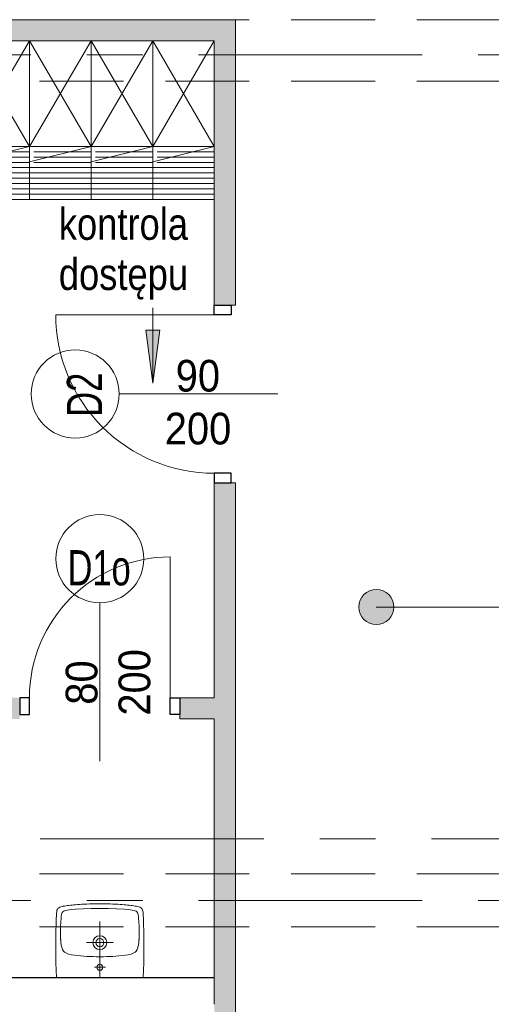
# Model space of a CAD drawing. Header units: centimetres. Extents: x -1737 to 22393, y -8842 to 3838.
# Tile 104 of 167: x 225 to 493, y 2269 to 2828. Entities that reach past the tile are written whole.
import ezdxf

# ---------------------------------------------------------------- set-up
doc = ezdxf.new("R2010")
doc.units = ezdxf.units.CM
doc.linetypes.add('Oś', pattern=[222.25, 127, -31.75, 31.75, -31.75])
doc.linetypes.add('Ukryte', pattern=[71.438, 47.625, -23.813])
for name, color, linetype, lineweight in [('A-ANNO-NOTE', 131, 'Continuous', 13), ('A-AREA-IDEN', 2, 'Continuous', 13), ('A-DETL-GENF', 92, 'Continuous', 9), ('A-DETL-HDLN', 90, 'Ukryte', 9), ('A-DETL-MEDM', 33, 'Continuous', 13), ('A-DOOR', 31, 'Continuous', 13), ('A-WALL', 113, 'Continuous', 13), ('A-WALL-PATT', 111, 'Continuous', 13), ('G-ANNO-TEXT', 231, 'Continuous', 13), ('I-FURN', 30, 'Continuous', 9), ('P-SANR-FIXT', 6, 'Continuous', 9), ('S-GRID', 1, 'Continuous', 13)]:
    doc.layers.add(name, color=color, linetype=linetype, lineweight=lineweight)
doc.styles.add('Arial', font='arial.ttf', dxfattribs={"width": 0.9, "height": 18})
doc.styles.add('Arial Narrow_5', font='ARIALN.TTF', dxfattribs={"height": 18})
doc.styles.add('Arial_1', font='arial.ttf', dxfattribs={"width": 0.7, "height": 20})
doc.styles.add('Arial_7', font='arial.ttf', dxfattribs={"width": 0.85, "height": 23})

# ---------------------------------------------------------------- blocks, each defined once
blk = doc.blocks.new('DRZWI 1S - automatyczna etykieta - Drzwi 90-2321137-3_piętro I __3_90 m_ - stan projektowany')
at = {"layer": 'A-DETL-GENF'}
for p, q in [((-50.5, 6), (-50.5, -3.5)), ((-45, 6), (-50.5, 6)), ((-45, -3.5), (-45, 6)), ((50.5, 6), (45, 6)), ((45, 6), (45, -3.5)), ((50.5, -3.5), (50.5, 6)), ((-50.5, -3.5), (-45, -3.5)), ((45, -3.5), (50.5, -3.5))]:
    blk.add_line(p, q, dxfattribs=at)
at = {"layer": 'A-DETL-MEDM', "lineweight": 25}
for p, q in [((-45, 6), (-50.5, 6)), ((-50.5, 6), (-50.5, -3.5)), ((-45, -3.5), (-45, 6)), ((45, -3.5), (45, 6)), ((45, 6), (50.5, 6)), ((50.5, 6), (50.5, -3.5)), ((-50.5, -3.5), (-45, -3.5)), ((50.5, -3.5), (45, -3.5))]:
    blk.add_line(p, q, dxfattribs=at)
at = {"layer": 'A-DOOR'}
blk.add_line((45, 6), (45, 96), dxfattribs=at)
blk.add_arc((45, 6), 90, 90, 180, dxfattribs=at)
blk = doc.blocks.new('szafki szatniowe - szafki z siedziskiem-2320050-3_piętro I __3_90 m_ - stan projektowany')
at = {"layer": 'I-FURN'}
for p, q in [((-17.5, 90), (17.5, 90)), ((17.5, 90), (52.5, 90)), ((17.5, 60), (17.5, 90)), ((17.5, 90), (17.5, 68.63)), ((52.5, 90), (87.5, 90)), ((52.5, 60), (52.5, 90)), ((52.5, 90), (52.5, 68.63)), ((87.5, 90), (122.5, 90)), ((87.5, 60), (87.5, 90)), ((87.5, 90), (87.5, 68.63)), ((122.5, 90), (157.5, 90)), ((122.5, 60), (122.5, 90)), ((122.5, 90), (122.5, 68.63)), ((157.5, 90), (192.5, 90)), ((157.5, 60), (157.5, 90)), ((157.5, 90), (157.5, 68.63)), ((192.5, 90), (227.5, 90)), ((192.5, 60), (192.5, 90)), ((192.5, 90), (192.5, 68.63)), ((227.5, 90), (262.5, 90)), ((227.5, 60), (227.5, 90)), ((227.5, 90), (227.5, 68.63)), ((262.5, 90), (262.5, 68.63)), ((17.5, 87), (-17.5, 87)), ((17.5, 84), (-17.5, 84)), ((52.5, 87), (17.5, 87)), ((52.5, 84), (17.5, 84)), ((87.5, 87), (52.5, 87)), ((87.5, 84), (52.5, 84)), ((122.5, 87), (87.5, 87)), ((122.5, 84), (87.5, 84)), ((157.5, 87), (122.5, 87)), ((157.5, 84), (122.5, 84)), ((192.5, 87), (157.5, 87)), ((192.5, 84), (157.5, 84)), ((227.5, 87), (192.5, 87)), ((227.5, 84), (192.5, 84)), ((262.5, 87), (227.5, 87)), ((262.5, 84), (227.5, 84)), ((17.5, 81), (-17.5, 81)), ((52.5, 81), (17.5, 81)), ((87.5, 81), (52.5, 81)), ((122.5, 81), (87.5, 81)), ((157.5, 81), (122.5, 81)), ((192.5, 81), (157.5, 81)), ((227.5, 81), (192.5, 81)), ((262.5, 81), (227.5, 81)), ((17.5, 78), (-17.5, 78)), ((17.5, 75), (-17.5, 75)), ((52.5, 78), (17.5, 78)), ((52.5, 75), (17.5, 75)), ((87.5, 78), (52.5, 78)), ((87.5, 75), (52.5, 75)), ((122.5, 78), (87.5, 78)), ((122.5, 75), (87.5, 75)), ((157.5, 78), (122.5, 78)), ((157.5, 75), (122.5, 75)), ((192.5, 78), (157.5, 78)), ((192.5, 75), (157.5, 75)), ((227.5, 78), (192.5, 78)), ((227.5, 75), (192.5, 75)), ((262.5, 78), (227.5, 78)), ((262.5, 75), (227.5, 75)), ((17.5, 72), (-17.5, 72)), ((15, 69), (-17.5, 69)), ((-17.5, 60), (17.5, 68.63)), ((52.5, 72), (17.5, 72)), ((50, 69), (17.5, 69)), ((17.5, 60), (52.5, 68.63)), ((87.5, 72), (52.5, 72)), ((85, 69), (52.5, 69)), ((52.5, 60), (87.5, 68.63)), ((122.5, 72), (87.5, 72)), ((120, 69), (87.5, 69)), ((87.5, 60), (122.5, 68.63)), ((157.5, 72), (122.5, 72)), ((155, 69), (122.5, 69)), ((122.5, 60), (157.5, 68.63)), ((192.5, 72), (157.5, 72)), ((190, 69), (157.5, 69)), ((157.5, 60), (192.5, 68.63)), ((227.5, 72), (192.5, 72)), ((225, 69), (192.5, 69)), ((192.5, 60), (227.5, 68.63)), ((262.5, 72), (227.5, 72)), ((260, 69), (227.5, 69)), ((227.5, 60), (262.5, 68.63)), ((15, 66), (-17.5, 66)), ((15, 63), (-17.5, 63)), ((50, 66), (17.5, 66)), ((50, 63), (17.5, 63)), ((85, 66), (52.5, 66)), ((85, 63), (52.5, 63)), ((120, 66), (87.5, 66)), ((120, 63), (87.5, 63)), ((155, 66), (122.5, 66)), ((155, 63), (122.5, 63)), ((190, 66), (157.5, 66)), ((190, 63), (157.5, 63)), ((225, 66), (192.5, 66)), ((225, 63), (192.5, 63)), ((260, 66), (227.5, 66)), ((260, 63), (227.5, 63)), ((17.5, 0), (-17.5, 60)), ((17.5, 60), (-17.5, 0)), ((-17.5, 60), (17.5, 60)), ((52.5, 0), (17.5, 60)), ((52.5, 60), (17.5, 0)), ((17.5, 60), (52.5, 60)), ((17.5, 0), (17.5, 60)), ((17.5, 60), (17.5, 0)), ((87.5, 0), (52.5, 60)), ((87.5, 60), (52.5, 0)), ((52.5, 60), (87.5, 60)), ((52.5, 0), (52.5, 60)), ((52.5, 60), (52.5, 0)), ((122.5, 0), (87.5, 60)), ((122.5, 60), (87.5, 0)), ((87.5, 60), (122.5, 60)), ((87.5, 0), (87.5, 60)), ((87.5, 60), (87.5, 0)), ((157.5, 0), (122.5, 60)), ((157.5, 60), (122.5, 0)), ((122.5, 60), (157.5, 60)), ((122.5, 0), (122.5, 60)), ((122.5, 60), (122.5, 0)), ((192.5, 0), (157.5, 60)), ((192.5, 60), (157.5, 0)), ((157.5, 60), (192.5, 60)), ((157.5, 0), (157.5, 60)), ((157.5, 60), (157.5, 0)), ((227.5, 0), (192.5, 60)), ((227.5, 60), (192.5, 0)), ((192.5, 60), (227.5, 60)), ((192.5, 0), (192.5, 60)), ((192.5, 60), (192.5, 0)), ((262.5, 0), (227.5, 60)), ((262.5, 60), (227.5, 0)), ((227.5, 60), (262.5, 60)), ((227.5, 0), (227.5, 60)), ((227.5, 60), (227.5, 0)), ((262.5, 60), (262.5, 0))]:
    blk.add_line(p, q, dxfattribs=at)
blk = doc.blocks.new('Umywalka koło Nova Pro - Pro 50-2266753-3_piętro I __3_90 m_ - stan projektowany')
at = {"layer": 'P-SANR-FIXT'}
for p, q in [((-12.08, 44.31), (-12, 44.87)), ((-12, 44.87), (-11.92, 45.37)), ((-11.92, 45.37), (-11.82, 45.88)), ((-11.82, 45.88), (-11.71, 46.17)), ((-11.6, 46.46), (-11.79, 45.88)), ((-11.71, 46.17), (-11.6, 46.46)), ((-11.6, 46.46), (-11.26, 46.97)), ((-11.26, 46.97), (-11.6, 46.46)), ((-11.26, 46.97), (-10.8, 47.34)), ((-10.8, 47.34), (-11.26, 46.97)), ((-10.8, 47.34), (-10.24, 47.61)), ((-10.24, 47.61), (-10.8, 47.34)), ((-10.24, 47.61), (-9.61, 47.82)), ((-9.61, 47.82), (-10.24, 47.61)), ((-9.61, 47.82), (-8.94, 48.01)), ((-8.94, 48.01), (-9.61, 47.82)), ((-8.94, 48.01), (-8.25, 48.14)), ((-8.25, 48.14), (-8.94, 48.01)), ((-8.86, 44.6), (-8.7, 44.84)), ((-8.7, 44.84), (-8.51, 45.05)), ((-8.51, 45.05), (-8.03, 45.35)), ((-8.25, 48.14), (-7.5, 48.3)), ((-7.5, 48.3), (-8.25, 48.14)), ((-8.03, 45.35), (-7.53, 45.56)), ((-7.53, 45.56), (-6.97, 45.72)), ((-7.5, 48.3), (-6.73, 48.41)), ((-6.73, 48.41), (-7.5, 48.3)), ((-6.97, 45.72), (-5.88, 45.93)), ((-6.73, 48.41), (-5.93, 48.54)), ((-5.93, 48.54), (-6.73, 48.41)), ((-5.93, 48.54), (-5.1, 48.65)), ((-5.1, 48.65), (-5.93, 48.54)), ((-5.88, 45.93), (-3.64, 46.25)), ((-5.1, 48.65), (-4.2, 48.75)), ((-4.2, 48.75), (-5.1, 48.65)), ((-4.2, 48.75), (-3.27, 48.86)), ((-3.27, 48.86), (-4.2, 48.75)), ((-3.64, 46.25), (-1.4, 46.44)), ((-3.27, 48.86), (-2.28, 48.94)), ((-2.28, 48.94), (-3.27, 48.86)), ((-2.28, 48.94), (-1.24, 49.02)), ((-1.24, 49.02), (-2.28, 48.94)), ((-1.4, 46.44), (3.1, 46.68)), ((-1.24, 49.02), (-0.15, 49.13)), ((-0.15, 49.13), (-1.24, 49.02)), ((-0.15, 49.13), (1.05, 49.21)), ((1.05, 49.21), (-0.15, 49.13)), ((1.05, 49.21), (2.3, 49.26)), ((2.3, 49.26), (1.05, 49.21)), ((2.3, 49.26), (3.66, 49.34)), ((3.66, 49.34), (2.3, 49.26)), ((3.1, 46.68), (7.6, 46.81)), ((3.66, 49.34), (5.12, 49.39)), ((5.12, 49.39), (3.66, 49.34)), ((5.12, 49.39), (6.72, 49.45)), ((6.72, 49.45), (5.12, 49.39)), ((6.72, 49.45), (8.45, 49.47)), ((8.45, 49.47), (6.72, 49.45)), ((7.6, 46.81), (9.86, 46.89)), ((8.45, 49.47), (10.4, 49.5)), ((10.4, 49.5), (8.45, 49.47)), ((9.86, 46.89), (11.04, 46.92)), ((10.4, 49.5), (14.63, 49.5)), ((14.63, 49.5), (10.4, 49.5)), ((11.04, 46.92), (11.7, 46.92)), ((11.7, 46.92), (12.5, 46.94)), ((12.5, 46.94), (13.3, 46.92)), ((13.3, 46.92), (13.99, 46.92)), ((13.99, 46.92), (15.14, 46.89)), ((14.63, 49.5), (16.55, 49.47)), ((16.55, 49.47), (14.63, 49.5)), ((15.14, 46.89), (17.4, 46.81)), ((16.55, 49.47), (18.31, 49.45)), ((18.31, 49.45), (16.55, 49.47)), ((17.4, 46.81), (21.9, 46.68)), ((18.31, 49.45), (19.88, 49.39)), ((19.88, 49.39), (18.31, 49.45)), ((19.88, 49.39), (21.34, 49.34)), ((21.34, 49.34), (19.88, 49.39)), ((21.34, 49.34), (22.7, 49.26)), ((22.7, 49.26), (21.34, 49.34)), ((21.9, 46.68), (26.4, 46.44)), ((22.7, 49.26), (23.98, 49.21)), ((23.98, 49.21), (22.7, 49.26)), ((23.98, 49.21), (25.15, 49.13)), ((25.15, 49.13), (23.98, 49.21)), ((25.15, 49.13), (26.24, 49.02)), ((26.24, 49.02), (25.15, 49.13)), ((26.24, 49.02), (27.31, 48.94)), ((27.31, 48.94), (26.24, 49.02)), ((26.4, 46.44), (28.64, 46.25)), ((27.31, 48.94), (28.29, 48.86)), ((28.29, 48.86), (27.31, 48.94)), ((28.29, 48.86), (29.23, 48.75)), ((29.23, 48.75), (28.29, 48.86)), ((28.64, 46.25), (30.88, 45.93)), ((29.23, 48.75), (30.1, 48.65)), ((30.1, 48.65), (29.23, 48.75)), ((30.1, 48.65), (30.93, 48.54)), ((30.93, 48.54), (30.1, 48.65)), ((30.88, 45.93), (31.97, 45.72)), ((30.93, 48.54), (31.76, 48.41)), ((31.76, 48.41), (30.93, 48.54)), ((31.76, 48.41), (32.5, 48.3)), ((32.5, 48.3), (31.76, 48.41)), ((31.97, 45.72), (32.53, 45.56)), ((32.5, 48.3), (33.25, 48.14)), ((33.25, 48.14), (32.5, 48.3)), ((32.53, 45.56), (33.06, 45.35)), ((33.06, 45.35), (33.54, 45.05)), ((33.25, 48.14), (33.97, 48.01)), ((33.97, 48.01), (33.25, 48.14)), ((33.54, 45.05), (33.73, 44.84)), ((33.73, 44.84), (33.86, 44.6)), ((33.97, 48.01), (34.63, 47.82)), ((34.63, 47.82), (33.97, 48.01)), ((34.63, 47.82), (35.24, 47.61)), ((35.24, 47.61), (34.63, 47.82)), ((35.24, 47.61), (35.8, 47.34)), ((35.8, 47.34), (35.24, 47.61)), ((35.8, 47.34), (36.28, 46.97)), ((36.28, 46.97), (35.8, 47.34)), ((36.28, 46.97), (36.6, 46.46)), ((36.6, 46.46), (36.28, 46.97)), ((36.6, 46.46), (36.82, 45.88)), ((36.82, 45.88), (36.92, 45.37)), ((36.92, 45.37), (37.03, 44.87)), ((37.03, 44.87), (37.08, 44.31)), ((-12.32, 38.93), (-12.3, 39.67)), ((-12.3, 39.67), (-12.27, 40.39)), ((-12.27, 40.39), (-12.24, 41.11)), ((-12.24, 41.11), (-12.22, 41.78)), ((-12.22, 41.78), (-12.19, 42.44)), ((-12.19, 42.44), (-12.16, 43.08)), ((-12.16, 43.08), (-12.14, 43.72)), ((-12.14, 43.72), (-12.08, 44.31)), ((-9.71, 39.06), (-9.53, 41.32)), ((-9.53, 41.32), (-9.39, 42.44)), ((-9.39, 42.44), (-9.21, 43.53)), ((-9.21, 43.53), (-9.05, 44.09)), ((-9.05, 44.09), (-8.86, 44.6)), ((12.5, 7.5), (12.5, 39.5)), ((33.86, 44.6), (34.07, 44.09)), ((34.07, 44.09), (34.21, 43.53)), ((34.21, 43.53), (34.39, 42.44)), ((34.39, 42.44), (34.53, 41.32)), ((34.53, 41.32), (34.71, 39.06)), ((37.08, 44.31), (37.14, 43.72)), ((37.14, 43.72), (37.16, 43.08)), ((37.16, 43.08), (37.19, 42.44)), ((37.19, 42.44), (37.22, 41.78)), ((37.22, 41.78), (37.24, 41.11)), ((37.24, 41.11), (37.27, 40.39)), ((37.27, 40.39), (37.3, 39.67)), ((37.3, 39.67), (37.32, 38.93)), ((-12.43, 33.89), (-12.4, 34.8)), ((-12.43, 32.96), (-12.43, 33.89)), ((-12.4, 35.38), (-12.38, 36.56)), ((-12.4, 34.8), (-12.4, 35.38)), ((-12.38, 36.56), (-12.35, 37.38)), ((-12.35, 38.15), (-12.32, 38.93)), ((-12.35, 37.38), (-12.35, 38.15)), ((-9.84, 34.56), (-9.79, 36.82)), ((-9.76, 30.06), (-9.84, 34.56)), ((-9.79, 36.82), (-9.71, 39.06)), ((34.71, 39.06), (34.82, 36.82)), ((34.84, 34.56), (34.76, 30.06)), ((34.82, 36.82), (34.84, 34.56)), ((37.32, 38.93), (37.35, 38.15)), ((37.35, 38.15), (37.35, 37.38)), ((37.35, 37.38), (37.38, 36.56)), ((37.38, 36.56), (37.4, 35.38)), ((37.4, 35.38), (37.43, 34.8)), ((37.43, 34.8), (37.43, 33.89)), ((37.43, 33.89), (37.46, 32.96)), ((-12.48, 29.31), (-12.46, 30.99)), ((-12.48, 27.63), (-12.48, 29.31)), ((-12.46, 32), (-12.43, 32.96)), ((-12.46, 30.99), (-12.46, 32)), ((-9.74, 29.37), (-9.76, 30.06)), ((-9.71, 29.05), (-9.74, 29.37)), ((-9.69, 28.65), (-9.71, 29.05)), ((-9.61, 27.77), (-9.69, 28.65)), ((34.69, 28.65), (34.63, 27.77)), ((34.71, 29.05), (34.69, 28.65)), ((34.74, 29.37), (34.71, 29.05)), ((34.76, 30.06), (34.74, 29.37)), ((37.46, 32.96), (37.46, 32)), ((37.46, 32), (37.48, 30.99)), ((37.48, 30.99), (37.48, 29.31)), ((37.48, 29.31), (37.51, 27.63)), ((-12.51, 25.8), (-12.48, 27.63)), ((-12.48, 23.77), (-12.51, 25.8)), ((-12.48, 21.48), (-12.48, 23.77)), ((-9.37, 26.04), (-9.61, 27.77)), ((-8.91, 24.36), (-9.37, 26.04)), ((-8.62, 23.53), (-8.91, 24.36)), ((-8.19, 22.76), (-8.62, 23.53)), ((-7.93, 22.41), (-8.19, 22.76)), ((-7.61, 22.12), (-7.93, 22.41)), ((20.01, 27.5), (5.01, 27.5)), ((32.93, 22.41), (32.61, 22.12)), ((33.19, 22.76), (32.93, 22.41)), ((33.62, 23.53), (33.19, 22.76)), ((33.91, 24.36), (33.62, 23.53)), ((34.37, 26.04), (33.91, 24.36)), ((34.63, 27.77), (34.37, 26.04)), ((37.51, 23.77), (37.48, 21.48)), ((37.51, 27.63), (37.51, 23.77)), ((-12.45, 18.85), (-12.48, 21.48)), ((-12.4, 15.78), (-12.45, 18.85)), ((-6.89, 21.64), (-7.61, 22.12)), ((-6.09, 21.3), (-6.89, 21.64)), ((-5.24, 21.03), (-6.09, 21.3)), ((-3.53, 20.66), (-5.24, 21.03)), ((-1.83, 20.39), (-3.53, 20.66)), ((1.66, 19.99), (-1.83, 20.39)), ((5.15, 19.7), (1.66, 19.99)), ((8.64, 19.56), (5.15, 19.7)), ((10.37, 19.51), (8.64, 19.56)), ((14.63, 19.51), (10.37, 19.51)), ((16.36, 19.56), (14.63, 19.51)), ((19.88, 19.7), (16.36, 19.56)), ((23.34, 19.99), (19.88, 19.7)), ((26.83, 20.39), (23.34, 19.99)), ((28.56, 20.66), (26.83, 20.39)), ((30.26, 21.03), (28.56, 20.66)), ((31.09, 21.3), (30.26, 21.03)), ((31.89, 21.64), (31.09, 21.3)), ((32.61, 22.12), (31.89, 21.64)), ((37.45, 18.85), (37.4, 15.78)), ((37.48, 21.48), (37.45, 18.85)), ((-12.32, 12.08), (-12.4, 15.78)), ((-12.19, 7.5), (-12.32, 12.08)), ((15.72, 13.52), (9.46, 13.52)), ((37.32, 12.08), (37.19, 7.5)), ((37.4, 15.78), (37.32, 12.08))]:
    blk.add_line(p, q, dxfattribs=at)
for centre, radius in [((12.51, 27.5), 3.92), ((12.51, 27.5), 2.28), ((12.5, 13.52), 1.72)]:
    blk.add_circle(centre, radius, dxfattribs=at)
blk = doc.blocks.new('DRZWI 1S - automatyczna etykieta - Drzwi 80 _łazienkowe_-2398141-3_piętro I __3_90 m_ - stan projektowany')
at = {"layer": 'A-DETL-GENF'}
for p, q in [((-45.5, 6), (-45.5, -3.5)), ((-40, 6), (-45.5, 6)), ((-40, -3.5), (-40, 6)), ((45.5, 6), (40, 6)), ((40, 6), (40, -3.5)), ((45.5, -3.5), (45.5, 6)), ((-45.5, -3.5), (-40, -3.5)), ((40, -3.5), (45.5, -3.5))]:
    blk.add_line(p, q, dxfattribs=at)
at = {"layer": 'A-DETL-MEDM', "lineweight": 25}
for p, q in [((-40, 6), (-45.5, 6)), ((-45.5, 6), (-45.5, -3.5)), ((-40, -3.5), (-40, 6)), ((40, -3.5), (40, 6)), ((40, 6), (45.5, 6)), ((45.5, 6), (45.5, -3.5)), ((-45.5, -3.5), (-40, -3.5)), ((45.5, -3.5), (40, -3.5))]:
    blk.add_line(p, q, dxfattribs=at)
at = {"layer": 'A-DOOR'}
blk.add_line((40, 6), (40, 86), dxfattribs=at)
blk.add_arc((40, 6), 80, 90, 180, dxfattribs=at)

msp = doc.modelspace()

# ---------------------------------------------------------------- hatches: boundary and pattern name
at = {"layer": 'A-AREA-IDEN'}
h = msp.add_hatch(color=256, dxfattribs=at)
edge = h.paths.add_edge_path(flags=0)
edge.add_arc((427.35, 2494.88), 10, 0, 360)
at = {"layer": 'A-WALL-PATT', "lineweight": 5}
h = msp.add_hatch(color=254, dxfattribs=at)
h.paths.add_polyline_path([(-567.62, 2816.33), (-32.62, 2816.33), (-32.62, 2828.33), (-567.62, 2828.33)], flags=0)
h.paths.add_polyline_path([(335.38, 2816.33), (335.38, 2828.33), (7.38, 2828.33), (7.38, 2816.33), (190.54, 2816.33)], flags=0)
msp.add_hatch(color=254, dxfattribs=at).paths.add_polyline_path([(347.38, 2793.33), (347.38, 2828.33), (335.38, 2828.33), (335.38, 2793.33)], flags=0)
h = msp.add_hatch(color=254, dxfattribs=at)
h.paths.add_polyline_path([(335.38, 1845.33), (347.38, 1845.33), (347.38, 1929.33), (335.38, 1929.33)], flags=0)
h.paths.add_polyline_path([(335.38, 2030.33), (347.38, 2030.33), (347.38, 2565.33), (335.38, 2565.33), (335.38, 2137.67)], flags=0)
h.paths.add_polyline_path([(335.38, 2666.33), (347.38, 2666.33), (347.38, 2793.33), (335.38, 2793.33)], flags=0)
at = {"layer": 'A-WALL-PATT'}
h = msp.add_hatch(color=9, dxfattribs=at)
h.paths.add_polyline_path([(224.88, 2431.33), (224.88, 2443.33), (7.38, 2443.33), (7.38, 2431.33)], flags=0)
h.paths.add_polyline_path([(328.43, 2431.33), (335.38, 2431.33), (335.38, 2443.33), (315.88, 2443.33), (315.88, 2431.33)], flags=0)
at = {"layer": 'G-ANNO-TEXT'}
msp.add_hatch(color=170, dxfattribs=at).paths.add_polyline_path([(300.51, 2622.04), (304.46, 2652.04), (296.56, 2652.04)], flags=0)

# ---------------------------------------------------------------- linework, layer by layer
at = {"layer": 'A-ANNO-NOTE'}
for p, q in [((371.38, 2615.83), (281.38, 2615.83)), ((371.38, 2615.83), (281.38, 2615.83)), ((270.38, 2407.33), (270.38, 2497.33)), ((270.38, 2407.33), (270.38, 2497.33))]:
    msp.add_line(p, q, dxfattribs=at)
for centre in [(256.38, 2615.83), (270.38, 2522.33)]:
    msp.add_circle(centre, 25, dxfattribs=at)
at = {"layer": 'A-AREA-IDEN'}
msp.add_line((427.35, 2494.88), (695.35, 2494.88), dxfattribs=at)
msp.add_circle((427.35, 2494.88), 10, dxfattribs=at)
at = {"layer": 'A-DETL-HDLN'}
for p, q in [((-1192.62, 2828.33), (1167.38, 2828.33)), ((-1192.62, 2828.33), (1167.38, 2828.33)), ((-1192.62, 2793.33), (1167.38, 2793.33)), ((-1192.62, 2793.33), (1167.38, 2793.33)), ((-1192.62, 2343.33), (1167.38, 2343.33)), ((-1192.62, 2343.33), (1167.38, 2343.33)), ((-1192.62, 2313.33), (1167.38, 2313.33)), ((-1192.62, 2313.33), (1167.38, 2313.33))]:
    msp.add_line(p, q, dxfattribs=at)
at = {"layer": 'A-WALL', "lineweight": 9}
for p, q in [((347.38, 2828.33), (7.38, 2828.33)), ((347.38, 2666.33), (347.38, 2828.33)), ((335.38, 2816.33), (7.38, 2816.33)), ((335.38, 2666.33), (335.38, 2816.33)), ((347.38, 2666.33), (344.88, 2666.33)), ((335.38, 2565.33), (335.38, 2443.33)), ((347.38, 2565.33), (344.88, 2565.33)), ((347.38, 2030.33), (347.38, 2565.33)), ((335.38, 2443.33), (315.88, 2443.33)), ((315.88, 2433.83), (315.88, 2431.33)), ((315.88, 2431.33), (335.38, 2431.33)), ((335.38, 2431.33), (335.38, 2284.33))]:
    msp.add_line(p, q, dxfattribs=at)
at = {"layer": 'A-WALL', "color": 250, "lineweight": 25}
msp.add_line((335.38, 2284.33), (7.38, 2284.33), dxfattribs=at)
at = {"layer": 'A-WALL'}
msp.add_line((335.38, 2269.33), (335.38, 2284.33), dxfattribs=at)
at = {"layer": 'G-ANNO-TEXT', "color": 170}
for p, q in [((300.51, 2622.04), (300.51, 2664.65)), ((304.46, 2652.04), (296.56, 2652.04)), ((296.56, 2652.04), (300.51, 2622.04)), ((300.51, 2622.04), (304.46, 2652.04))]:
    msp.add_line(p, q, dxfattribs=at)
at = {"layer": 'S-GRID', "linetype": 'Oś'}
for p, q in [((1342.46, 2808.33), (-1368.76, 2808.33)), ((-1319.27, 2363.33), (1774.38, 2363.33)), ((1342.46, 2328.33), (-1368.76, 2328.33))]:
    msp.add_line(p, q, dxfattribs=at)

# ---------------------------------------------------------------- block references
at = {"layer": 'A-DOOR', "rotation": 90.00000000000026}
msp.add_blockref('DRZWI 1S - automatyczna etykieta - Drzwi 90-2321137-3_piętro I __3_90 m_ - stan projektowany', (341.38, 2615.83), dxfattribs=at)
at = {"layer": 'A-DOOR'}
msp.add_blockref('DRZWI 1S - automatyczna etykieta - Drzwi 80 _łazienkowe_-2398141-3_piętro I __3_90 m_ - stan projektowany', (270.38, 2437.33), dxfattribs=at)
at = {"layer": 'I-FURN', "rotation": 180}
msp.add_blockref('szafki szatniowe - szafki z siedziskiem-2320050-3_piętro I __3_90 m_ - stan projektowany', (317.88, 2816.33), dxfattribs=at)
at = {"layer": 'P-SANR-FIXT'}
msp.add_blockref('Umywalka koło Nova Pro - Pro 50-2266753-3_piętro I __3_90 m_ - stan projektowany', (257.88, 2276.83), dxfattribs=at)

# ---------------------------------------------------------------- texts
at = {"layer": 'A-ANNO-NOTE', "lineweight": 211, "attachment_point": 5, "line_spacing_factor": 0.936439}
for s, insert, char_height, width, style in [('\\pxqc,t6.35,12.7,19.05,25.4,31.75,38.1,44.45,50.8,57.15,63.5,69.85,76.2,82.55,88.9,95.25,101.6,107.95,114.3,120.65,127,133.35,139.7,146.05,152.4,158.75,165.1,171.45,177.8,184.15,190.5,196.85,203.2;{90}', (326.05, 2626.06), 18, 25.65, 'Arial'), ('\\pxqc,t6.35,12.7,19.05,25.4,31.75,38.1,44.45,50.8,57.15,63.5,69.85,76.2,82.55,88.9,95.25,101.6,107.95,114.3,120.65,127,133.35,139.7,146.05,152.4,158.75,165.1,171.45,177.8,184.15,190.5,196.85,203.2;{200}', (326.14, 2596.06), 18, 38.07, 'Arial'), ('\\pxqc,t6.35,12.7,19.05,25.4,31.75,38.1,44.45,50.8,57.15,63.5,69.85,76.2,82.55,88.9,95.25,101.6,107.95,114.3,120.65,127,133.35,139.7,146.05,152.4,158.75,165.1,171.45,177.8,184.15,190.5,196.85,203.2;{200}', (326.14, 2596.06), 18, 38.07, 'Arial'), ('\\pxqc,t4.445,8.89,13.335,17.78,22.225,26.67,31.115,35.56,40.005,44.45,48.895,53.34,57.785,62.23,66.675,71.12,75.565,80.01,84.455,88.9,93.345,97.79,102.235,106.68,111.125,115.57,120.015,124.46,128.905,133.35,137.795,142.24;{D1o}', (269.98, 2517.03), 20, 37.03, 'Arial_1')]:
    msp.add_mtext(s, dxfattribs=dict(at, insert=insert, char_height=char_height, width=width, style=style))
at = {"layer": 'A-ANNO-NOTE', "lineweight": 211, "attachment_point": 5, "rotation": 90, "line_spacing_factor": 0.936439}
for s, insert, char_height, width, style in [('\\pxqc,t4.445,8.89,13.335,17.78,22.225,26.67,31.115,35.56,40.005,44.45,48.895,53.34,57.785,62.23,66.675,71.12,75.565,80.01,84.455,88.9,93.345,97.79,102.235,106.68,111.125,115.57,120.015,124.46,128.905,133.35,137.795,142.24;{D2}', (261.67, 2615.4), 20, 25.97, 'Arial_1'), ('\\pxqc,t6.35,12.7,19.05,25.4,31.75,38.1,44.45,50.8,57.15,63.5,69.85,76.2,82.55,88.9,95.25,101.6,107.95,114.3,120.65,127,133.35,139.7,146.05,152.4,158.75,165.1,171.45,177.8,184.15,190.5,196.85,203.2;{200}', (290.14, 2452.11), 18, 38.07, 'Arial'), ('\\pxqc,t6.35,12.7,19.05,25.4,31.75,38.1,44.45,50.8,57.15,63.5,69.85,76.2,82.55,88.9,95.25,101.6,107.95,114.3,120.65,127,133.35,139.7,146.05,152.4,158.75,165.1,171.45,177.8,184.15,190.5,196.85,203.2;{80}', (260.14, 2452.02), 18, 25.65, 'Arial')]:
    msp.add_mtext(s, dxfattribs=dict(at, insert=insert, char_height=char_height, width=width, style=style))
at = {"layer": 'A-AREA-IDEN', "color": 0, "insert": (122.26, 2647.05), "char_height": 23, "width": 95.625, "attachment_point": 7, "line_spacing_factor": 0.936439, "style": 'Arial_7'}
msp.add_mtext('\\pxt3.69565,7.3913,11.08696,14.78261,18.47826,22.17391,25.86957,29.56522,33.26087,36.95652,40.65217,44.34783,48.04348,51.73913,55.43478,59.13043,62.82609,66.52174,70.21739,73.91304,77.6087,81.30435,85,88.69565,92.3913,96.08696,99.78261,103.47826,107.17391,110.86957,114.56522,118.26087;{Szatnia\\Pdamska}', dxfattribs=at)
at = {"layer": 'G-ANNO-TEXT', "color": 7, "insert": (247.09, 2721.36), "char_height": 18, "width": 106.5, "attachment_point": 1, "line_spacing_factor": 0.949189, "style": 'Arial Narrow_5'}
msp.add_mtext('\\pt127.00008,253.99998,381.00006,507.99996,635.00004,761.99994,889.00002,1015.99992,1143,1270.00008,1396.99998,1524.00006,1650.99996,1778.00004,1904.99994,2032.00002,2158.99992,2286,2413.00008,2539.99998,2667.00006,2793.99996,2921.00004,3047.99994,3175.00002,3301.99992,3429,3556.00008,3682.99998,3810.00006,3936.99996,4064.00004;kontrola dostępu', dxfattribs=at)

doc.saveas('drawing.dxf')
